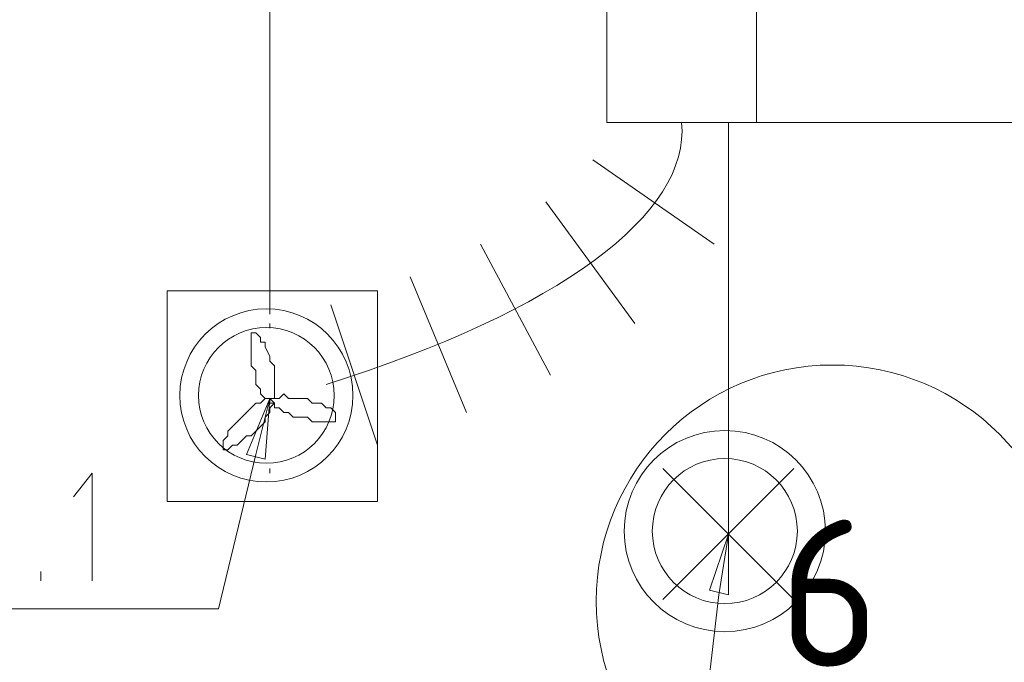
# Model space of a CAD drawing. Header units: millimetres. Extents: x 413 to 305578, y 115 to 38116.
# Tile 76 of 194: x 57419 to 58256, y 14245 to 14791. Entities that reach past the tile are written whole.
import ezdxf

# ---------------------------------------------------------------- set-up
doc = ezdxf.new("R2010")
doc.units = ezdxf.units.MM
for name, color, linetype in [('PDF _0', 1, 'Continuous'), ('PDF _PD-Motor Text', 5, 'Continuous'), ('PDF _Текст', 7, 'Continuous'), ('PDF$_59-60$-$Floor$Plan$-$В_Этаж$01_Сводный$A-AREA-IDEN', 2, 'Continuous'), ('PDF$_59-60$-$Floor$Plan$-$В_Этаж$01_Сводный$M-EQPM', 2, 'Continuous'), ('PDF$_59-60$-$Floor$Plan$-$В_Этаж$01_Сводный$M-HVAC-DUCT', 5, 'Continuous'), ('PDF$_59-60$-$Floor$Plan$-$В_Этаж$01_Сводный$M-HVAC-DUCT-CNTR', 5, 'Continuous')]:
    doc.layers.add(name, color=color, linetype=linetype)
for name, color, linetype, true_color in [('PDF _Klimat', 7, 'Continuous', 0x0000dd), ('PDF _PD-Lighting', 7, 'Continuous', 0xb80000), ('PDF _PD-Lighting Text', 7, 'Continuous', 0xb80000)]:
    doc.layers.add(name, color=color, linetype=linetype, true_color=true_color)
doc.styles.add('PDF GOST Common', font='GOST_Common.ttf')

msp = doc.modelspace()

# ---------------------------------------------------------------- linework, layer by layer
at = {"layer": 'PDF _0', "color": 5, "lineweight": 0}
msp.add_lwpolyline([(57619.69, 14421.68), (57587.88, 14290.42), (57488.44, 14290.42), (57245.81, 14290.42)], dxfattribs=at)
at = {"layer": 'PDF _0', "color": 12, "lineweight": 0, "true_color": 0xb80000}
msp.add_lwpolyline([(58013.46, 14302.35), (57973.69, 13960.29), (57870.27, 13960.29), (57647.54, 13960.29)], dxfattribs=at)
at = {"layer": 'PDF _Klimat', "lineweight": 0}
msp.add_lwpolyline([(57628.63, 14398.4, 1), (57628.63, 14545.57, 1)], format="xyb", close=True, dxfattribs=at)
for points in [[(57631.63, 14469.41), (57627.65, 14469.41), (57623.67, 14473.38), (57623.67, 14477.36), (57619.69, 14481.34), (57619.69, 14485.32), (57619.69, 14493.27), (57615.72, 14497.25), (57615.72, 14501.23), (57615.72, 14509.18), (57615.72, 14513.16), (57615.72, 14517.14), (57615.72, 14521.11), (57615.72, 14525.09), (57619.69, 14525.09), (57623.67, 14521.11), (57623.67, 14517.14), (57627.65, 14517.14), (57627.65, 14513.16), (57631.63, 14505.2), (57631.63, 14501.23), (57635.6, 14497.25), (57635.6, 14493.27), (57635.6, 14485.32), (57635.6, 14481.34), (57635.6, 14477.36), (57635.6, 14473.38), (57635.6, 14469.41)], [(57631.63, 14469.41), (57635.6, 14465.43), (57631.63, 14461.45), (57631.63, 14457.47), (57627.65, 14453.5), (57627.65, 14449.52), (57623.67, 14445.54), (57619.69, 14441.56), (57615.72, 14437.59), (57611.74, 14437.59), (57607.76, 14433.61), (57603.78, 14429.63), (57599.81, 14429.63), (57595.83, 14425.65), (57591.85, 14425.65), (57591.85, 14429.63), (57591.85, 14433.61), (57595.83, 14437.59), (57595.83, 14441.56), (57599.81, 14445.54), (57603.78, 14449.52), (57607.76, 14453.5), (57611.74, 14457.47), (57615.72, 14461.45), (57619.69, 14465.43), (57623.67, 14465.43), (57627.65, 14469.41)], [(57631.63, 14469.41), (57635.6, 14469.41), (57639.58, 14469.41), (57643.56, 14473.38), (57647.54, 14469.41), (57651.51, 14469.41), (57655.49, 14469.41), (57663.45, 14469.41), (57667.42, 14465.43), (57671.4, 14465.43), (57675.38, 14465.43), (57679.36, 14461.45), (57683.33, 14461.45), (57687.31, 14457.47), (57687.31, 14453.5), (57687.31, 14449.52), (57683.33, 14449.52), (57679.36, 14449.52), (57671.4, 14449.52), (57667.42, 14449.52), (57663.45, 14453.5), (57655.49, 14453.5), (57651.51, 14453.5), (57647.54, 14457.47), (57643.56, 14457.47), (57639.58, 14461.45), (57635.6, 14461.45), (57635.6, 14465.43), (57631.63, 14465.43)]]:
    msp.add_lwpolyline(points, close=True, dxfattribs=at)
at = {"layer": 'PDF _PD-Lighting', "lineweight": 0}
for points in [[(59508.98, 14962.61), (59194.77, 14962.61), (59194.77, 14803.51), (57631.63, 14799.53), (57631.63, 14541)], [(58021.42, 14354.06), (58021.42, 14704.08), (59596.49, 14704.08), (59596.49, 14839.31), (59556.71, 14839.31)], [(57965.73, 14298.38), (58077.1, 14409.74)], [(57965.73, 14409.74), (58077.1, 14298.38)]]:
    msp.add_lwpolyline(points, dxfattribs=at)
for radius in [85.52, 61.65]:
    msp.add_circle((58018.44, 14356.63), radius, dxfattribs=at)
at = {"layer": 'PDF _PD-Lighting Text', "lineweight": 0}
msp.add_lwpolyline([(58005.51, 14306.33), (58021.42, 14354.06), (58021.42, 14302.35)], close=True, dxfattribs=at)
msp.add_lwpolyline([(58021.42, 14354.06), (58013.46, 14302.35)], dxfattribs=at)
at = {"layer": 'PDF _PD-Motor Text', "lineweight": 0}
msp.add_lwpolyline([(57611.74, 14421.68), (57631.63, 14469.41), (57627.65, 14417.7)], close=True, dxfattribs=at)
for points in [[(57631.63, 14469.41), (57619.69, 14421.68)], [(57480.48, 14314.29), (57480.48, 14405.77), (57464.57, 14385.88)], [(57436.73, 14314.29), (57436.73, 14322.24)]]:
    msp.add_lwpolyline(points, dxfattribs=at)
at = {"layer": 'PDF$_59-60$-$Floor$Plan$-$В_Этаж$01_Сводный$A-AREA-IDEN', "lineweight": 0}
msp.add_circle((58109.92, 14296.97), 200.86, dxfattribs=at)
at = {"layer": 'PDF$_59-60$-$Floor$Plan$-$В_Этаж$01_Сводный$M-EQPM', "color": 5, "lineweight": 0}
msp.add_lwpolyline([(57723.11, 14560.89), (57544.12, 14560.89), (57544.12, 14381.9), (57723.11, 14381.9)], close=True, dxfattribs=at)
msp.add_lwpolyline([(57686.3, 14471.98, 1), (57570.96, 14471.98, 1), (57686.3, 14471.98)], format="xyb", dxfattribs=at)
at = {"layer": 'PDF$_59-60$-$Floor$Plan$-$В_Этаж$01_Сводный$M-HVAC-DUCT', "lineweight": 0}
msp.add_lwpolyline([(58045.28, 14704.08), (58045.28, 14839.31), (57918, 14839.31), (57918, 14704.08)], close=True, dxfattribs=at)
for points in [[(58009.48, 14600.66), (57906.07, 14672.26)], [(57941.87, 14533.05), (57866.3, 14636.46)], [(57870.27, 14489.29), (57810.61, 14600.66)], [(57798.68, 14457.47), (57750.95, 14572.82)], [(57723.11, 14429.63), (57683.33, 14548.95)], [(57631.63, 14529.07), (57631.63, 14533.05)], [(57631.63, 14405.77), (57631.63, 14409.74)]]:
    msp.add_lwpolyline(points, dxfattribs=at)
at = {"layer": 'PDF$_59-60$-$Floor$Plan$-$В_Этаж$01_Сводный$M-HVAC-DUCT-CNTR', "lineweight": 0}
msp.add_ellipse((57214.91, 14640.27), major_axis=(766.86, 62.49), ratio=0.314272, start_param=5.337125, end_param=6.288657, dxfattribs=at)

# ---------------------------------------------------------------- texts
at = {"layer": 'PDF _Текст', "color": 2, "insert": (58064.18, 14303.95), "char_height": 124.96, "attachment_point": 4, "style": 'PDF GOST Common'}
msp.add_mtext('6', dxfattribs=at)

doc.saveas('drawing.dxf')
